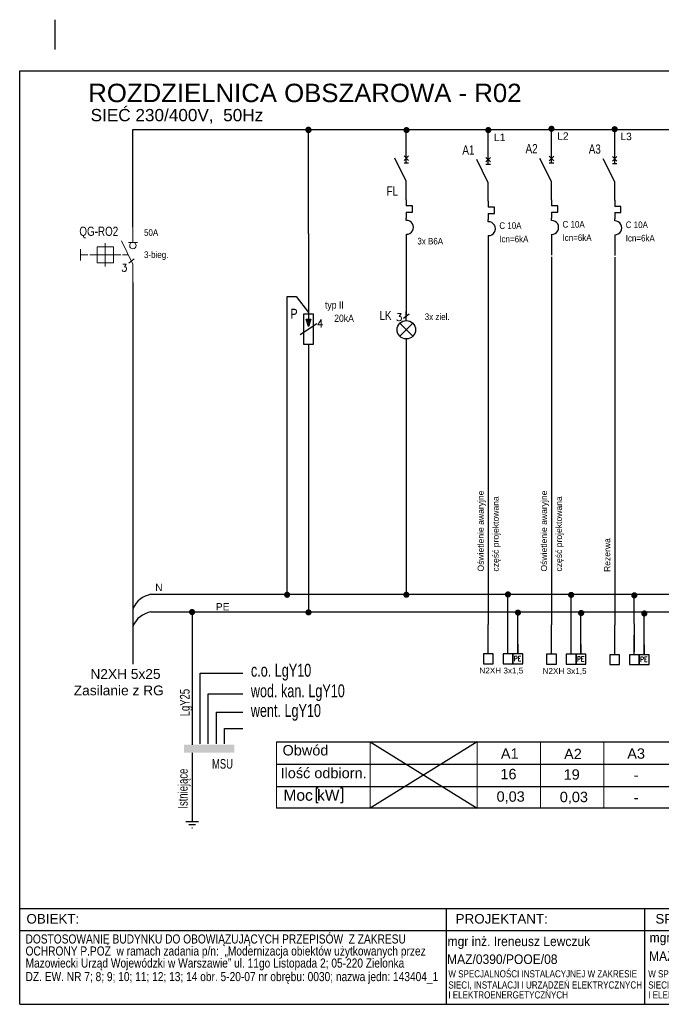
# Model space of a CAD drawing. Header units: millimetres. Extents: x 83969 to 164243, y -22860 to 4849.
# Tile 15 of 116: x 163266 to 163318, y -22377 to -22296. Entities that reach past the tile are written whole.
import ezdxf
from ezdxf.enums import TextEntityAlignment as Align

# ---------------------------------------------------------------- set-up
doc = ezdxf.new("R2010")
doc.units = ezdxf.units.MM
for name, pattern in [('ACAD_ISO04W100', [30, 24, -3, 0, -3]), ('DASHDOT', [25.4, 12.7, -6.35, 0, -6.35]), ('DASHED', [19.05, 12.7, -6.35])]:
    doc.linetypes.add(name, pattern=pattern)
doc.layers.get('0').update_dxf_attribs({"color": 251, "lineweight": 0})
for name, color, linetype in [('! GB N', 5, 'Continuous'), ('! GB Odbiory', 7, 'Continuous'), ('! GB Opis', 7, 'Continuous'), ('! GB PE', 96, 'Continuous'), ('! GB Przewody', 7, 'Continuous'), ('! GB Zabezpieczenia', 7, 'Continuous'), ('!TABELKA', 7, 'Continuous'), ('2DE_TXTART', 7, 'Continuous'), ('2DE_TXTCAR', 7, 'Continuous'), ('2DE_TXTFUN', 7, 'Continuous'), ('2DE_TXTLNK', 7, 'Continuous'), ('2DE_TXTMAN', 7, 'Continuous'), ('2DE_TXTNUM', 7, 'Continuous'), ('2DE_TXTORD', 7, 'Continuous'), ('2DE_TXTOTH', 7, 'Continuous'), ('2DE_TXTPFN', 7, 'Continuous'), ('2DE_TXTPIN', 7, 'Continuous'), ('B_strefy', 253, 'Continuous'), ('BGRUBA', 5, 'Continuous'), ('ROZDZIELNICE', 7, 'Continuous')]:
    doc.layers.add(name, color=color, linetype=linetype)
for name, color, linetype, lineweight in [('2DE_OBJ_Hager', 7, 'Continuous', 18), ('E_schematy 2', 3, 'Continuous', 20), ('E_TXT', 3, 'Continuous', 25)]:
    doc.layers.add(name, color=color, linetype=linetype, lineweight=lineweight)
doc.styles.add('Arial', font='arial.ttf')
doc.styles.add('CP_ATTR', font='ROMANS.SHX')
doc.styles.add('CP_ELATT', font='cp_simplex.shx')
doc.styles.add('CP_ELATT_IT', font='cp_simplex.shx', dxfattribs={"oblique": 15})
doc.styles.add('Romans', font='romans.shx', dxfattribs={"width": 0.8})
doc.styles.get("Standard").update_dxf_attribs({"font": 'arial.ttf'})

# ---------------------------------------------------------------- blocks, each defined once
blk = doc.blocks.new('cpelv_niecJ7_ns0085')
for p, q in [((-0.74, 3.15), (0.74, 4.35)), ((0, 2.5), (0, 5)), ((1.77, 1.77), (-1.77, -1.77)), ((-1.77, 1.77), (1.77, -1.77)), ((0, -2.5), (0, -5))]:
    blk.add_line(p, q)
blk.add_circle((0, 0), 2.5)
at = {"style": 'CP_ATTR'}
blk.add_text('3', height=2, dxfattribs=at).set_placement((-2.81, 2.41))
at = {"linetype": 'ByBlock', "style": 'CP_ELATT_IT', "flags": 9}
for tag in ['VOLTAGE', 'IP', 'CURRENT', 'EL-STATUS', 'POWER', 'PRODUCT-TYPE', 'NUMBER', 'GROUP', 'NAME']:
    blk.add_attdef(tag, (1, 0.94), '', height=0.1, dxfattribs=at)
at = {"layer": '2DE_TXTART', "linetype": 'ByBlock', "style": 'CP_ELATT', "width": 0.9, "flags": 8}
blk.add_attdef('ARTICLE', (5, 2.64), '', height=1.8, dxfattribs=at)
at = {"layer": '2DE_TXTCAR', "linetype": 'ByBlock', "style": 'CP_ELATT', "width": 0.8, "flags": 8}
blk.add_attdef('CHARACTER', text='', height=2.5, dxfattribs=at).set_placement((-4, -1.36), align=Align.RIGHT)
at = {"layer": '2DE_TXTFUN', "linetype": 'ByBlock', "style": 'CP_ELATT', "width": 0.9, "flags": 8}
blk.add_attdef('FUNCTION', (5, -6.36), '', height=1.8, dxfattribs=at)
at = {"layer": '2DE_TXTLNK', "linetype": 'ByBlock', "style": 'CP_ELATT_IT', "oblique": 15, "width": 0.8, "flags": 8}
blk.add_attdef('LINK', text='', height=2.5, dxfattribs=at).set_placement((-4, -5.36), align=Align.RIGHT)
at = {"layer": '2DE_TXTMAN', "linetype": 'ByBlock', "style": 'CP_ELATT', "width": 0.9, "flags": 8}
blk.add_attdef('PRODUCER', (5, -0.36), '', height=1.8, dxfattribs=at)
at = {"layer": '2DE_TXTNUM', "linetype": 'ByBlock', "style": 'CP_ELATT', "width": 0.8, "flags": 8}
blk.add_attdef('TAG', text='', height=2.5, dxfattribs=at).set_placement((-4, 2.64), align=Align.RIGHT)
at = {"layer": '2DE_TXTORD', "linetype": 'ByBlock', "style": 'CP_ELATT', "width": 0.9, "flags": 8}
blk.add_attdef('ORDER-NO', (5, -3.36), '', height=1.8, dxfattribs=at)
at = {"layer": '2DE_TXTOTH', "linetype": 'ByBlock', "style": 'CP_ELATT', "width": 0.9, "flags": 8}
blk.add_attdef('OTHER', (5, -9.36), '', height=1.8, dxfattribs=at)
at = {"layer": '2DE_TXTPFN', "linetype": 'ByBlock', "style": 'CP_ELATT', "width": 0.8, "flags": 8}
blk.add_attdef('CF1', (0.5, 5.5), '', height=1.8, dxfattribs=at)
blk.add_attdef('CF2', text='', height=1.8, dxfattribs=at).set_placement((0.5, -5.5), align=Align.TOP_LEFT)
at = {"layer": '2DE_TXTPIN', "linetype": 'ByBlock', "style": 'CP_ELATT', "width": 0.8, "flags": 8}
blk.add_attdef('CP1', (-0.8, 5), '', height=1.8, rotation=90, dxfattribs=at)
blk.add_attdef('CP2', text='', height=1.8, rotation=90, dxfattribs=at).set_placement((-0.8, -5), align=Align.RIGHT)
blk = doc.blocks.new('cpelv_niec07_ns0026h')
for p, q in [((0, 2.5), (0, 7.5)), ((0, -2.5), (-3.12, 3.75)), ((0.62, 4.38), (-0.63, 3.12)), ((-0.63, 4.38), (0.62, 3.12)), ((-0.63, 2.5), (0.62, 2.5)), ((0, -7.5), (0, -2.5)), ((0, -7.5), (0, -9.15)), ((1.7, -9.15), (0, -9.15)), ((1.7, -10.85), (1.7, -9.15)), ((0, -10.85), (1.7, -10.85)), ((0, -10.85), (0, -12.5)), ((0, -13.12), (0, -12.5)), ((0, -16.87), (0, -17.5))]:
    blk.add_line(p, q)
at = {"linetype": 'Continuous'}
blk.add_line((0, -17.5), (0, -22.5), dxfattribs=at)
blk.add_arc((0.06, -15), 1.88, 268.2798, 91.7202)
at = {"linetype": 'ByBlock', "style": 'CP_ELATT_IT', "flags": 9}
for tag in ['VOLTAGE', 'IP', 'CURRENT', 'EL-STATUS', 'POWER', 'PRODUCT-TYPE', 'NUMBER', 'GROUP', 'NAME']:
    blk.add_attdef(tag, (1, 0.94), '', height=0.1, dxfattribs=at)
at = {"layer": '2DE_TXTART', "linetype": 'ByBlock', "style": 'CP_ELATT', "width": 0.9, "flags": 8}
blk.add_attdef('ARTICLE', (3, 5.14), '', height=1.8, dxfattribs=at)
at = {"layer": '2DE_TXTCAR', "linetype": 'ByBlock', "style": 'CP_ELATT', "width": 0.8, "flags": 8}
blk.add_attdef('CHARACTER', text='', height=2.5, dxfattribs=at).set_placement((-4, -6.86), align=Align.RIGHT)
at = {"layer": '2DE_TXTFUN', "linetype": 'ByBlock', "style": 'CP_ELATT', "width": 0.9, "flags": 8}
blk.add_attdef('FUNCTION', (3, -3.86), '', height=1.8, dxfattribs=at)
at = {"layer": '2DE_TXTLNK', "linetype": 'ByBlock', "style": 'CP_ELATT_IT', "oblique": 15, "width": 0.8, "flags": 8}
blk.add_attdef('LINK', text='', height=2.5, dxfattribs=at).set_placement((-4, -10.86), align=Align.RIGHT)
at = {"layer": '2DE_TXTMAN', "linetype": 'ByBlock', "style": 'CP_ELATT', "width": 0.9, "flags": 8}
blk.add_attdef('PRODUCER', (3, 2.14), '', height=1.8, dxfattribs=at)
at = {"layer": '2DE_TXTNUM', "linetype": 'ByBlock', "style": 'CP_ELATT', "width": 0.8, "flags": 8}
blk.add_attdef('TAG', text='', height=2.5, dxfattribs=at).set_placement((-4, 5.14), align=Align.RIGHT)
at = {"layer": '2DE_TXTORD', "linetype": 'ByBlock', "style": 'CP_ELATT', "width": 0.9, "flags": 8}
blk.add_attdef('ORDER-NO', (3, -0.86), '', height=1.8, dxfattribs=at)
at = {"layer": '2DE_TXTOTH', "linetype": 'ByBlock', "style": 'CP_ELATT', "width": 0.9, "flags": 8}
blk.add_attdef('OTHER', (3, -6.86), '', height=1.8, dxfattribs=at)
at = {"layer": '2DE_TXTPFN', "linetype": 'ByBlock', "style": 'CP_ELATT', "width": 0.8, "flags": 8}
blk.add_attdef('CF1', (0.5, 8), '', height=1.8, dxfattribs=at)
blk.add_attdef('CF2', text='', height=1.8, dxfattribs=at).set_placement((0.5, -23), align=Align.TOP_LEFT)
at = {"layer": '2DE_TXTPIN', "linetype": 'ByBlock', "style": 'CP_ELATT', "width": 0.8, "flags": 8}
blk.add_attdef('CP1', (-0.8, 5.5), '', height=1.8, rotation=90, dxfattribs=at)
blk.add_attdef('CP2', text='', height=1.8, rotation=90, dxfattribs=at).set_placement((-0.8, -20.5), align=Align.RIGHT)
blk = doc.blocks.new('ramka A4')
at = {"linetype": 'ByBlock', "ltscale": 10}
blk.add_line((7.46, 199.45), (7.46, 205.66), dxfattribs=at)
for p, q in [((0.08, 0), (0.08, 195)), ((0.08, 195), (287.46, 195)), ((287.46, 0), (287.46, 195)), ((0.08, 20), (287.46, 20)), ((89.13, 20), (89.13, 0)), ((130.5, 20), (130.5, 0)), ((172.08, 20), (172.08, 0)), ((202.17, 20), (202.17, 0)), ((249.93, 20), (249.93, 0)), ((269.04, 20), (269.04, 0)), ((0.08, 15.39), (287.46, 15.39)), ((0.08, 0), (287.46, 0))]:
    blk.add_line(p, q)
for points in [[(249.93, 9.44), (269.04, 9.44)], [(249.93, 5.53), (269.04, 5.53)]]:
    blk.add_lwpolyline(points)
at = {"layer": '!TABELKA', "style": 'Arial'}
for s, height, width, p in [('DOSTOSOWANIE BUDYNKU DO OBOWIĄZUJĄCYCH PRZEPISÓW  Z ZAKRESU ', 1.9, 0.8, (1.3, 12.7)), ('mgr inż. Ireneusz Lewczuk', 2, 0.9, (89.41, 12.16)), ('mgr inż. Wiesław Kołodziej', 2, 0.9, (131.59, 12.94)), ('OCHRONY P.POŻ  w ramach zadania p/n:  „Modernizacja obiektów użytkowanych przez ', 1.9, 0.8, (1.3, 10.19)), ('mgr inż. Piotr Tarasiuk', 2, 0.9, (173.3, 11.9)), ('MAZ/0390/POOE/08', 2, 0.9, (89.3, 8.42)), ('MAZ/0315/POOE/15', 2, 0.9, (131.47, 9.06)), ('Mazowiecki Urząd Wojewódzki w Warszawie” ul. 11go Listopada 2; 05-220 Zielonka ', 1.9, 0.8, (1.3, 7.67)), ('DZ. EW. NR 7; 8; 9; 10; 11; 12; 13; 14 obr. 5-20-07 nr obrębu: 0030; nazwa jedn: 143404_1', 1.9, 0.8, (1.3, 4.84)), ('W SPECJALNOŚCI INSTALACYJNEJ W ZAKRESIE ', 1.5, 0.8, (89.57, 5.62)), ('W SPECJALNOŚCI INSTALACYJNEJ W ZAKRESIE ', 1.5, 0.8, (131.3, 5.62)), ('SIECI, INSTALACJI I URZĄDZEŃ ELEKTRYCZNYCH ', 1.5, 0.8, (89.57, 3.29)), ('SIECI, INSTALACJI I URZĄDZEŃ ELEKTRYCZNYCH ', 1.5, 0.8, (131.3, 3.29)), ('I ELEKTROENERGETYCZNYCH', 1.5, 0.8, (89.57, 1.22)), ('I ELEKTROENERGETYCZNYCH', 1.5, 0.8, (131.3, 1.22))]:
    blk.add_text(s, height=height, dxfattribs=dict(at, width=width)).set_placement(p)
at = {"style": 'Arial'}
for s, p in [('OBIEKT:', (1.49, 16.86)), ('PROJEKTANT:', (91.09, 16.86)), ('SPRZWDZAJĄCY:', (132.8, 16.86)), ('OPRACOWANIE:', (174.08, 16.86)), ('TEMAT:', (204.17, 16.86)), ('BRANŻA:', (251.93, 16.86)), ('NR RYS.', (269.46, 16.86)), ('FAZA:', (251.94, 6.5))]:
    blk.add_text(s, height=2, dxfattribs=at).set_placement(p)
blk = doc.blocks.new('cpelv_nJ7_22_03_00B4')
h = blk.add_hatch(color=256)
h.paths.add_polyline_path([(-0.62, 2.5), (0, 0.62), (0, 2.5)])
h.paths.add_polyline_path([(0, 2.5), (0, 0.62), (0.62, 2.5)])
for p, q in [((0, 7.5), (0, 0.62)), ((-0.62, 2.5), (0.62, 2.5)), ((0, 0.62), (-0.62, 2.5)), ((0.62, 2.5), (0, 0.62)), ((-2.09, -1.38), (2.09, 1.38)), ((0, -3.75), (0, -7.5))]:
    blk.add_line(p, q)
blk.add_lwpolyline([(-1.25, 3.75), (-1.25, -3.75), (1.25, -3.75), (1.25, 3.75)], close=True)
at = {"style": 'CP_ATTR'}
blk.add_text('4', height=2, dxfattribs=at).set_placement((2.09, 1.38), align=Align.MIDDLE_LEFT)
at = {"linetype": 'ByBlock', "style": 'CP_ELATT_IT', "flags": 9}
for tag in ['VOLTAGE', 'IP', 'CURRENT', 'EL-STATUS', 'POWER', 'PRODUCT-TYPE', 'NUMBER', 'GROUP', 'NAME']:
    blk.add_attdef(tag, (1, -1.56), '', height=0.1, dxfattribs=at)
at = {"layer": '2DE_TXTART', "linetype": 'ByBlock', "style": 'CP_ELATT', "width": 0.9, "flags": 8}
blk.add_attdef('ARTICLE', (5, 5.14), '', height=1.8, dxfattribs=at)
at = {"layer": '2DE_TXTCAR', "linetype": 'ByBlock', "style": 'CP_ELATT', "width": 0.8, "flags": 8}
blk.add_attdef('CHARACTER', text='', height=2.5, dxfattribs=at).set_placement((-4, -6.86), align=Align.RIGHT)
at = {"layer": '2DE_TXTFUN', "linetype": 'ByBlock', "style": 'CP_ELATT', "width": 0.9, "flags": 8}
blk.add_attdef('FUNCTION', (5, -3.86), '', height=1.8, dxfattribs=at)
at = {"layer": '2DE_TXTLNK', "linetype": 'ByBlock', "style": 'CP_ELATT_IT', "oblique": 15, "width": 0.8, "flags": 8}
blk.add_attdef('LINK', text='', height=2.5, dxfattribs=at).set_placement((-4, -10.86), align=Align.RIGHT)
at = {"layer": '2DE_TXTMAN', "linetype": 'ByBlock', "style": 'CP_ELATT', "width": 0.9, "flags": 8}
blk.add_attdef('PRODUCER', (5, 2.14), '', height=1.8, dxfattribs=at)
at = {"layer": '2DE_TXTNUM', "linetype": 'ByBlock', "style": 'CP_ELATT', "width": 0.8, "flags": 8}
blk.add_attdef('TAG', text='', height=2.5, dxfattribs=at).set_placement((-4, 5.14), align=Align.RIGHT)
at = {"layer": '2DE_TXTORD', "linetype": 'ByBlock', "style": 'CP_ELATT', "width": 0.9, "flags": 8}
blk.add_attdef('ORDER-NO', (5, -0.86), '', height=1.8, dxfattribs=at)
at = {"layer": '2DE_TXTOTH', "linetype": 'ByBlock', "style": 'CP_ELATT', "width": 0.9, "flags": 8}
blk.add_attdef('OTHER', (5, -6.86), '', height=1.8, dxfattribs=at)
at = {"layer": '2DE_TXTPFN', "linetype": 'ByBlock', "style": 'CP_ELATT', "width": 0.8, "flags": 8}
blk.add_attdef('CF1', (0.5, 8), '', height=1.8, dxfattribs=at)
blk.add_attdef('CF2', text='', height=1.8, dxfattribs=at).set_placement((0.5, -8), align=Align.TOP_LEFT)
at = {"layer": '2DE_TXTPIN', "linetype": 'ByBlock', "style": 'CP_ELATT', "width": 0.8, "flags": 8}
blk.add_attdef('CP1', (-0.8, 5.5), '', height=1.8, rotation=90, dxfattribs=at)
blk.add_attdef('CP2', text='', height=1.8, rotation=90, dxfattribs=at).set_placement((-0.8, -5.5), align=Align.RIGHT)
blk = doc.blocks.new('ZER')
at = {"color": 0, "linetype": 'Continuous'}
for p, q in [((20, 5.9), (-20, 5.9)), ((10, 15.9), (-10, 15.9)), ((0.8, 25.6), (-1.1, 25.6)), ((0, 0), (0, 5.9))]:
    blk.add_line(p, q, dxfattribs=at)
blk = doc.blocks.new('cpelv_n07_cp_09_N0d90')
for p, q in [((0, 3.38), (0, 7.5)), ((-7.5, 2.2), (-7.5, 3.2)), ((0, -2.5), (-3.12, 3.75)), ((-1.25, 3.38), (1.25, 3.38)), ((-14.2, 1.5), (-14.2, -1.5)), ((-14.2, 0), (-12.2, 0)), ((-11.7, 0), (-9.7, 0)), ((-9.7, 0), (-5.3, 0)), ((-7.5, 2.2), (-7.5, -2.2)), ((-5.3, 0), (-3.3, 0)), ((-2.8, 0), (-1.25, 0)), ((-7.5, -3.2), (-7.5, -2.2)), ((-1.16, -2.26), (0.32, -1.06)), ((0, -3.75), (0, -2.5)), ((0, -7.5), (0, -3.75))]:
    blk.add_line(p, q)
blk.add_lwpolyline([(-9.7, -2.2), (-5.3, -2.2), (-5.3, 2.2), (-9.7, 2.2)], close=True)
blk.add_circle((0, 2.5), 0.884)
at = {"style": 'CP_ATTR'}
blk.add_text('3', height=2, dxfattribs=at).set_placement((-3.19, -4.5))
at = {"linetype": 'ByBlock', "style": 'CP_ELATT_IT', "flags": 9}
for tag in ['VOLTAGE', 'IP', 'CURRENT', 'EL-STATUS', 'POWER', 'PRODUCT-TYPE', 'NUMBER', 'GROUP', 'NAME']:
    blk.add_attdef(tag, (1, -1.56), '', height=0.1, dxfattribs=at)
at = {"layer": '2DE_TXTART', "linetype": 'ByBlock', "style": 'CP_ELATT', "width": 0.9, "flags": 8}
blk.add_attdef('ARTICLE', (3, 5.14), '', height=1.8, dxfattribs=at)
at = {"layer": '2DE_TXTCAR', "linetype": 'ByBlock', "style": 'CP_ELATT', "width": 0.8, "flags": 8}
blk.add_attdef('CHARACTER', text='', height=2.5, dxfattribs=at).set_placement((-4, -6.86), align=Align.RIGHT)
at = {"layer": '2DE_TXTFUN', "linetype": 'ByBlock', "style": 'CP_ELATT', "width": 0.9, "flags": 8}
blk.add_attdef('FUNCTION', (3, -3.86), '', height=1.8, dxfattribs=at)
at = {"layer": '2DE_TXTLNK', "linetype": 'ByBlock', "style": 'CP_ELATT_IT', "oblique": 15, "width": 0.8, "flags": 8}
blk.add_attdef('LINK', text='', height=2.5, dxfattribs=at).set_placement((-4, -10.86), align=Align.RIGHT)
at = {"layer": '2DE_TXTMAN', "linetype": 'ByBlock', "style": 'CP_ELATT', "width": 0.9, "flags": 8}
blk.add_attdef('PRODUCER', (3, 2.14), '', height=1.8, dxfattribs=at)
at = {"layer": '2DE_TXTNUM', "linetype": 'ByBlock', "style": 'CP_ELATT', "width": 0.8, "flags": 8}
blk.add_attdef('TAG', text='', height=2.5, dxfattribs=at).set_placement((-4, 5.14), align=Align.RIGHT)
at = {"layer": '2DE_TXTORD', "linetype": 'ByBlock', "style": 'CP_ELATT', "width": 0.9, "flags": 8}
blk.add_attdef('ORDER-NO', (3, -0.86), '', height=1.8, dxfattribs=at)
at = {"layer": '2DE_TXTOTH', "linetype": 'ByBlock', "style": 'CP_ELATT', "width": 0.9, "flags": 8}
blk.add_attdef('OTHER', (3, -6.86), '', height=1.8, dxfattribs=at)
at = {"layer": '2DE_TXTPFN', "linetype": 'ByBlock', "style": 'CP_ELATT', "width": 0.8, "flags": 8}
blk.add_attdef('CF1', (0.5, 8), '', height=1.8, dxfattribs=at)
blk.add_attdef('CF2', text='', height=1.8, dxfattribs=at).set_placement((0.5, -8), align=Align.TOP_LEFT)
at = {"layer": '2DE_TXTPIN', "linetype": 'ByBlock', "style": 'CP_ELATT', "width": 0.8, "flags": 8}
blk.add_attdef('CP1', (-0.8, 5.5), '', height=1.8, rotation=90, dxfattribs=at)
blk.add_attdef('CP2', text='', height=1.8, rotation=90, dxfattribs=at).set_placement((-0.8, -5.5), align=Align.RIGHT)
blk = doc.blocks.new('LISTWA 1_N_PE')
for p, q in [((0, -24), (0, 0)), ((16, -24), (16, -8)), ((24, -16), (24, -24))]:
    blk.add_line(p, q)
for points in [[(-4, -32), (4, -32), (4, -24), (-4, -24)], [(12, -32), (20, -32), (20, -24), (12, -24)], [(20, -32), (28, -32), (28, -24), (20, -24)]]:
    blk.add_lwpolyline(points, close=True)
at = {"style": 'Romans', "width": 0.8}
blk.add_text('PE', height=4, dxfattribs=at).set_placement((20.73, -29.79))
at = {"width": 0.75}
blk.add_attdef('N', (12.85, -30.3), '', height=4, dxfattribs=at)
for tag, p in [('PRZEWÓD', (-4.36, -39.93)), ('MOC', (6.8, -47.63))]:
    blk.add_attdef(tag, p, '', height=4.75)
at = {"flags": 4}
blk.add_attdef('NR ', (9.64, -55.59), '', height=4.75, dxfattribs=at)

msp = doc.modelspace()

# ---------------------------------------------------------------- hatches: boundary and pattern name
at = {"layer": '! GB PE', "linetype": 'ACAD_ISO04W100'}
for points in [[(163279.369, -22355.516), (163281.994, -22355.516), (163281.994, -22356.172), (163279.369, -22356.172)], [(163280.854, -22355.516), (163283.479, -22355.516), (163283.479, -22356.172), (163280.854, -22356.172)]]:
    msp.add_hatch(color=96, dxfattribs=at).paths.add_polyline_path(points)

# ---------------------------------------------------------------- linework, layer by layer
at = {"layer": '! GB N'}
msp.add_line((163297.469, -22323.216), (163297.469, -22343.302), dxfattribs=at)
at = {"layer": '! GB N', "ltscale": 2}
msp.add_line((163276.674, -22343.266), (163378.069, -22343.266), dxfattribs=at)
at = {"layer": '! GB N'}
for points in [[(163287.763, -22343.301), (163287.76, -22319.008), (163288.504, -22319.004)], [(163288.504, -22319.004), (163289.504, -22320.3)]]:
    msp.add_lwpolyline(points, dxfattribs=at)
at = {"layer": '! GB N', "const_width": 0.25}
for points in [[(163287.638, -22343.303, 1), (163287.888, -22343.303, 1)], [(163297.348, -22343.302, 1), (163297.598, -22343.302, 1)]]:
    msp.add_lwpolyline(points, format="xyb", close=True, dxfattribs=at)
at = {"layer": '! GB N', "color": 5, "linetype": 'DASHED', "ltscale": 2, "const_width": 0.25}
for points in [[(163305.617, -22343.277, 1), (163305.867, -22343.277, 1)], [(163310.763, -22343.313, 1), (163311.013, -22343.313, 1)], [(163315.908, -22343.348, 1), (163316.158, -22343.348, 1)]]:
    msp.add_lwpolyline(points, format="xyb", close=True, dxfattribs=at)
at = {"layer": '! GB N', "ltscale": 2}
msp.add_arc((163277.032, -22345.235), 2.001, 100.30922, 155.60395, dxfattribs=at)
at = {"layer": '! GB PE', "ltscale": 2}
msp.add_line((163276.674, -22344.699), (163378.069, -22344.708), dxfattribs=at)
msp.add_lwpolyline([(163289.504, -22324.094), (163289.504, -22344.744)], dxfattribs=at)
at = {"layer": '! GB PE', "color": 96, "linetype": 'DASHDOT', "ltscale": 2, "const_width": 0.25}
for points in [[(163279.899, -22344.709, 1), (163280.149, -22344.709, 1)], [(163289.379, -22344.738, 1), (163289.629, -22344.738, 1)]]:
    msp.add_lwpolyline(points, format="xyb", close=True, dxfattribs=at)
at = {"layer": '! GB PE', "ltscale": 2}
msp.add_arc((163277.032, -22346.668), 2.001, 100.30922, 155.60395, dxfattribs=at)
at = {"layer": '! GB Przewody'}
for p, q in [((163309.288, -22307.696), (163309.288, -22305.341)), ((163289.504, -22307.437), (163289.504, -22305.448)), ((163297.469, -22307.427), (163297.469, -22305.675)), ((163304.142, -22307.8), (163304.142, -22305.445)), ((163314.433, -22307.731), (163314.433, -22305.377)), ((163289.504, -22313.898), (163289.504, -22307.437)), ((163289.504, -22313.898), (163289.504, -22320.151)), ((163297.469, -22314.402), (163297.469, -22320.655))]:
    msp.add_line(p, q, dxfattribs=at)
at = {"layer": '! GB Przewody', "linetype": 'ACAD_ISO04W100', "ltscale": 4}
msp.add_line((163280.024, -22344.699), (163280.025, -22355.516), dxfattribs=at)
at = {"layer": '! GB Przewody', "linetype": 'ACAD_ISO04W100', "ltscale": 3}
for p, q in [((163280.682, -22355.441), (163280.682, -22349.697)), ((163280.682, -22349.697), (163284.151, -22349.697)), ((163281.338, -22351.379), (163284.151, -22351.379)), ((163281.338, -22355.441), (163281.338, -22351.379)), ((163282.009, -22352.878), (163284.151, -22352.878)), ((163282.009, -22355.441), (163282.009, -22352.878)), ((163282.665, -22354.206), (163284.151, -22354.206)), ((163282.665, -22355.441), (163282.665, -22354.206))]:
    msp.add_line(p, q, dxfattribs=at)
at = {"layer": '! GB Przewody', "linetype": 'ACAD_ISO04W100'}
msp.add_line((163280.025, -22356.172), (163280.025, -22361.671), dxfattribs=at)
at = {"layer": '! GB Przewody', "const_width": 0.25}
for points in [[(163289.374, -22305.417, 1), (163289.624, -22305.417, 1)], [(163289.379, -22305.448, 1), (163289.629, -22305.448, 1)], [(163297.359, -22305.448, 1), (163297.609, -22305.448, 1)], [(163304.017, -22305.445, 1), (163304.267, -22305.445, 1)], [(163309.163, -22305.341, 1), (163309.413, -22305.341, 1)], [(163314.308, -22305.377, 1), (163314.558, -22305.377, 1)], [(163306.433, -22344.755, 1), (163306.683, -22344.755, 1)], [(163311.578, -22344.79, 1), (163311.828, -22344.79, 1)], [(163316.724, -22344.826, 1), (163316.974, -22344.826, 1)]]:
    msp.add_lwpolyline(points, format="xyb", close=True, dxfattribs=at)
at = {"layer": '! GB Przewody'}
for points in [[(163275.211, -22305.412), (163378.069, -22305.412)], [(163275.211, -22313.358), (163275.211, -22305.412)], [(163304.142, -22315.732), (163304.142, -22345.719)], [(163309.288, -22315.768), (163309.288, -22345.754)], [(163314.433, -22315.803), (163314.433, -22345.79)], [(163305.742, -22347.881), (163305.741, -22343.277)], [(163310.888, -22347.916), (163310.887, -22343.313)], [(163316.034, -22347.952), (163316.033, -22343.348)], [(163306.542, -22348.119), (163306.542, -22344.826)], [(163311.688, -22348.154), (163311.688, -22344.861)], [(163316.833, -22348.19), (163316.833, -22344.897)]]:
    msp.add_lwpolyline(points, dxfattribs=at)
at = {"layer": 'B_strefy', "color": 7, "linetype": 'Continuous'}
for p, q in [((163286.906, -22357.091), (163378.069, -22357.091)), ((163286.906, -22358.921), (163378.069, -22358.921)), ((163378.069, -22360.688), (163286.906, -22360.688))]:
    msp.add_line(p, q, dxfattribs=at)
at = {"layer": 'BGRUBA', "color": 7, "linetype": 'Continuous'}
for p, q in [((163290.126, -22359.023), (163290.126, -22360.232)), ((163290.126, -22359.024), (163290.288, -22359.024)), ((163292.11, -22359.022), (163292.272, -22359.022)), ((163292.271, -22359.023), (163292.271, -22360.232)), ((163290.126, -22360.232), (163290.288, -22360.232)), ((163292.107, -22360.232), (163292.27, -22360.232))]:
    msp.add_line(p, q, dxfattribs=at)
at = {"layer": 'E_schematy 2', "color": 7, "linetype": 'Continuous'}
for p, q in [((163286.906, -22360.688), (163286.906, -22355.286)), ((163294.519, -22355.286), (163294.519, -22360.652)), ((163294.519, -22355.286), (163294.519, -22360.652)), ((163294.519, -22355.286), (163294.519, -22360.688)), ((163294.519, -22355.286), (163294.519, -22360.652)), ((163294.519, -22355.286), (163294.519, -22360.688)), ((163294.519, -22355.321), (163294.519, -22360.688)), ((163303.247, -22355.286), (163303.247, -22360.688)), ((163308.393, -22355.321), (163308.393, -22360.723)), ((163313.539, -22355.286), (163313.539, -22360.688)), ((163286.906, -22360.688), (163286.906, -22356.988)), ((163286.906, -22357.091), (163378.069, -22357.091)), ((163286.906, -22357.091), (163378.069, -22357.091)), ((163286.906, -22358.921), (163378.069, -22358.921)), ((163286.906, -22358.921), (163378.069, -22358.921)), ((163378.069, -22360.688), (163286.906, -22360.688)), ((163378.069, -22360.688), (163286.906, -22360.688))]:
    msp.add_line(p, q, dxfattribs=at)
at = {"layer": 'ROZDZIELNICE'}
for points in [[(163275.211, -22317.858), (163275.211, -22348.953)], [(163286.906, -22355.286), (163378.069, -22355.286)], [(163294.519, -22355.286), (163303.247, -22360.688)], [(163303.247, -22355.286), (163294.519, -22360.688)]]:
    msp.add_lwpolyline(points, dxfattribs=at)

# ---------------------------------------------------------------- block references
at = {"layer": '! GB Odbiory'}
ref = msp.add_blockref('LISTWA 1_N_PE', (163304.142, -22345.719), dxfattribs=dict(at, xscale=0.1, yscale=0.1, zscale=0.1))
ref.add_attrib('PRZEWÓD', 'N2XH 3x1,5', (163303.418, -22349.712), dxfattribs={"layer": '0', "height": 0.4752, "style": 'Arial'})
ref = msp.add_blockref('LISTWA 1_N_PE', (163309.288, -22345.754), dxfattribs=dict(at, xscale=0.1, yscale=0.1, zscale=0.1))
ref.add_attrib('PRZEWÓD', 'N2XH 3x1,5', (163308.564, -22349.748), dxfattribs={"layer": '0', "height": 0.4752, "style": 'Arial'})
at = {"layer": '! GB Odbiory', "xscale": 0.1, "yscale": 0.1, "zscale": 0.1}
msp.add_blockref('LISTWA 1_N_PE', (163314.433, -22345.79), dxfattribs=at)
at = {"layer": '! GB PE', "color": 3, "linetype": 'ACAD_ISO04W100', "xscale": 0.02625, "yscale": 0.02625, "zscale": 0.02625, "rotation": 180}
msp.add_blockref('ZER', (163280.029, -22361.608), dxfattribs=at)
at = {"layer": '! GB Zabezpieczenia'}
ref = msp.add_blockref('cpelv_niec07_ns0026h', (163297.469, -22308.869), dxfattribs=dict(at, xscale=0.3, yscale=0.3, zscale=0.3))
ref.add_attrib('TAG', 'FL', dxfattribs={"layer": '2DE_TXTNUM', "color": 7, "linetype": 'ByBlock', "height": 0.75, "style": 'CP_ELATT', "width": 0.8, "flags": 8}).set_placement((163296.802, -22310.787), align=Align.RIGHT)
ref.add_attrib('ARTICLE', '3x B6A', (163298.369, -22314.766), dxfattribs={"layer": '2DE_TXTART', "color": 7, "linetype": 'ByBlock', "height": 0.54, "style": 'CP_ELATT', "width": 0.9, "flags": 8})
ref = msp.add_blockref('cpelv_niec07_ns0026h', (163304.142, -22308.982), dxfattribs=dict(at, xscale=0.3, yscale=0.3, zscale=0.3))
ref.add_attrib('TAG', 'A1', dxfattribs={"layer": '2DE_TXTNUM', "color": 7, "linetype": 'ByBlock', "height": 0.75, "style": 'CP_ELATT', "width": 0.8, "flags": 8}).set_placement((163303.013, -22307.439), align=Align.RIGHT)
ref.add_attrib('ARTICLE', 'C 10A', (163305.042, -22313.499), dxfattribs={"layer": '2DE_TXTART', "color": 7, "linetype": 'ByBlock', "height": 0.54, "style": 'CP_ELATT', "width": 0.9, "flags": 8})
ref.add_attrib('PRODUCER', 'Icn=6kA', (163305.042, -22314.591), dxfattribs={"layer": '2DE_TXTMAN', "color": 7, "linetype": 'ByBlock', "height": 0.54, "style": 'CP_ELATT', "width": 0.9, "flags": 8})
ref = msp.add_blockref('cpelv_niec07_ns0026h', (163309.288, -22308.878), dxfattribs=dict(at, xscale=0.3, yscale=0.3, zscale=0.3))
ref.add_attrib('TAG', 'A2', dxfattribs={"layer": '2DE_TXTNUM', "color": 7, "linetype": 'ByBlock', "height": 0.75, "style": 'CP_ELATT', "width": 0.8, "flags": 8}).set_placement((163308.159, -22307.335), align=Align.RIGHT)
ref.add_attrib('ARTICLE', 'C 10A', (163310.188, -22313.395), dxfattribs={"layer": '2DE_TXTART', "color": 7, "linetype": 'ByBlock', "height": 0.54, "style": 'CP_ELATT', "width": 0.9, "flags": 8})
ref.add_attrib('PRODUCER', 'Icn=6kA', (163310.188, -22314.486), dxfattribs={"layer": '2DE_TXTMAN', "color": 7, "linetype": 'ByBlock', "height": 0.54, "style": 'CP_ELATT', "width": 0.9, "flags": 8})
ref = msp.add_blockref('cpelv_niec07_ns0026h', (163314.433, -22308.914), dxfattribs=dict(at, xscale=0.3, yscale=0.3, zscale=0.3))
ref.add_attrib('TAG', 'A3', dxfattribs={"layer": '2DE_TXTNUM', "color": 7, "linetype": 'ByBlock', "height": 0.75, "style": 'CP_ELATT', "width": 0.8, "flags": 8}).set_placement((163313.305, -22307.37), align=Align.RIGHT)
ref.add_attrib('ARTICLE', 'C 10A', (163315.333, -22313.431), dxfattribs={"layer": '2DE_TXTART', "color": 7, "linetype": 'ByBlock', "height": 0.54, "style": 'CP_ELATT', "width": 0.9, "flags": 8})
ref.add_attrib('PRODUCER', 'Icn=6kA', (163315.333, -22314.522), dxfattribs={"layer": '2DE_TXTMAN', "color": 7, "linetype": 'ByBlock', "height": 0.54, "style": 'CP_ELATT', "width": 0.9, "flags": 8})
ref = msp.add_blockref('cpelv_niecJ7_ns0085', (163297.469, -22321.716), dxfattribs=dict(at, xscale=0.3, yscale=0.3, zscale=0.3))
ref.add_attrib('ARTICLE', '3x ziel.', (163298.969, -22320.925), dxfattribs={"layer": '! GB Opis', "linetype": 'ByBlock', "height": 0.54, "style": 'CP_ELATT', "width": 0.9, "flags": 8})
ref.add_attrib('TAG', 'LK', dxfattribs={"layer": '! GB Opis', "linetype": 'ByBlock', "height": 0.75, "style": 'CP_ELATT', "width": 0.8, "flags": 8}).set_placement((163296.269, -22320.925), align=Align.RIGHT)
at = {"layer": '!TABELKA', "xscale": 0.3900000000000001, "yscale": 0.3900000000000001, "zscale": 0.3900000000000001}
msp.add_blockref('ramka A4', (163265.959, -22376.664), dxfattribs=at)
at = {"layer": '2DE_OBJ_Hager', "xscale": 0.3, "yscale": 0.3, "zscale": 0.3}
msp.add_blockref('cpelv_n07_cp_09_N0d90', (163275.211, -22315.608), dxfattribs=at).add_auto_attribs({'TAG': 'QG-RO2', 'ORDER-NO': '3-bieg.', 'ARTICLE': '50A'})
at = {"layer": 'ROZDZIELNICE', "color": 7}
ref = msp.add_blockref('cpelv_nJ7_22_03_00B4', (163289.504, -22321.656), dxfattribs=dict(at, xscale=0.3250000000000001, yscale=0.3250000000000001, zscale=0.3250000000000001))
ref.add_attrib('OTHER', '20kA', (163291.597, -22321.071), dxfattribs={"layer": '2DE_TXTOTH', "linetype": 'ByBlock', "height": 0.585, "style": 'CP_ELATT', "width": 0.9, "flags": 8})
ref.add_attrib('ARTICLE', 'typ II', (163290.849, -22319.987), dxfattribs={"layer": '0', "linetype": 'ByBlock', "height": 0.585, "style": 'CP_ELATT', "width": 0.9, "flags": 8})
ref.add_attrib('TAG', 'P', dxfattribs={"layer": '0', "linetype": 'ByBlock', "height": 0.813, "style": 'CP_ELATT', "width": 0.8, "flags": 8}).set_placement((163288.616, -22320.816), align=Align.RIGHT)

# ---------------------------------------------------------------- texts
at = {"layer": '! GB N', "color": 5, "style": 'Arial'}
msp.add_text('N', height=0.6, dxfattribs=at).set_placement((163277.02, -22343.002))
at = {"layer": '! GB Opis', "style": 'Arial'}
for s, height, p in [('ROZDZIELNICA OBSZAROWA - R02', 1.5, (163271.573, -22303.171)), ('SIEĆ 230/400V,  50Hz', 1, (163271.763, -22304.728))]:
    msp.add_text(s, height=height, dxfattribs=at).set_placement(p)
for s, p in [('część projektowana', (163304.992, -22341.411)), ('część projektowana', (163310.138, -22341.411)), ('Oświetlenie awaryjne', (163303.779, -22341.411)), ('Oświetlenie awaryjne', (163308.925, -22341.411)), ('Rezerwa', (163314.071, -22341.447))]:
    msp.add_text(s, height=0.5, rotation=90, dxfattribs=at).set_placement(p)
at = {"layer": '! GB Opis', "color": 0, "style": 'Arial'}
for s, p in [('N2XH 5x25', (163271.746, -22350.156)), ('Zasilanie z RG', (163270.393, -22351.494))]:
    msp.add_text(s, height=0.8, dxfattribs=at).set_placement(p)
at = {"layer": '! GB Opis', "linetype": 'Continuous', "style": 'Arial', "width": 0.7}
for s, height, p in [('c.o. LgY10', 1.05, (163284.818, -22349.976)), ('wod. kan. LgY10', 1.05, (163284.812, -22351.65)), ('went. LgY10', 1.05, (163284.809, -22353.253)), ('MSU', 0.7875, (163281.643, -22357.47))]:
    msp.add_text(s, height=height, dxfattribs=at).set_placement(p)
for s, p in [('LgY25', (163279.826, -22353.2)), ('Istniejące', (163279.668, -22360.724))]:
    msp.add_text(s, height=0.7875, rotation=90, dxfattribs=at).set_placement(p)
at = {"layer": '! GB PE', "color": 96, "style": 'Arial'}
msp.add_text('PE', height=0.6, dxfattribs=at).set_placement((163281.956, -22344.582))
at = {"layer": '! GB Zabezpieczenia', "color": 1, "linetype": 'Continuous', "style": 'Arial'}
for s, p in [('L1', (163304.605, -22306.337)), ('L2', (163309.751, -22306.232)), ('L3', (163314.897, -22306.268))]:
    msp.add_text(s, height=0.6, dxfattribs=at).set_placement(p)
at = {"layer": 'E_TXT', "color": 7, "linetype": 'Continuous', "style": 'Arial'}
for s, height, p in [('Obwód', 0.8438, (163287.39, -22356.391)), ('A1', 0.8438, (163305.169, -22356.658)), ('A2', 0.8438, (163310.315, -22356.694)), ('A3', 0.8438, (163315.46, -22356.658)), ('Ilość odbiorn.', 0.84375, (163287.228, -22358.244)), ('16', 0.8438, (163305.13, -22358.329)), ('19', 0.8438, (163310.276, -22358.365)), ('-', 0.844, (163315.99, -22358.401)), ('Moc kW', 0.904, (163287.468, -22360.08)), ('0,03', 0.8438, (163304.817, -22360.16)), ('0,03', 0.8438, (163309.963, -22360.196)), ('-', 0.844, (163315.99, -22360.231))]:
    msp.add_text(s, height=height, dxfattribs=at).set_placement(p)

doc.saveas('drawing.dxf')
